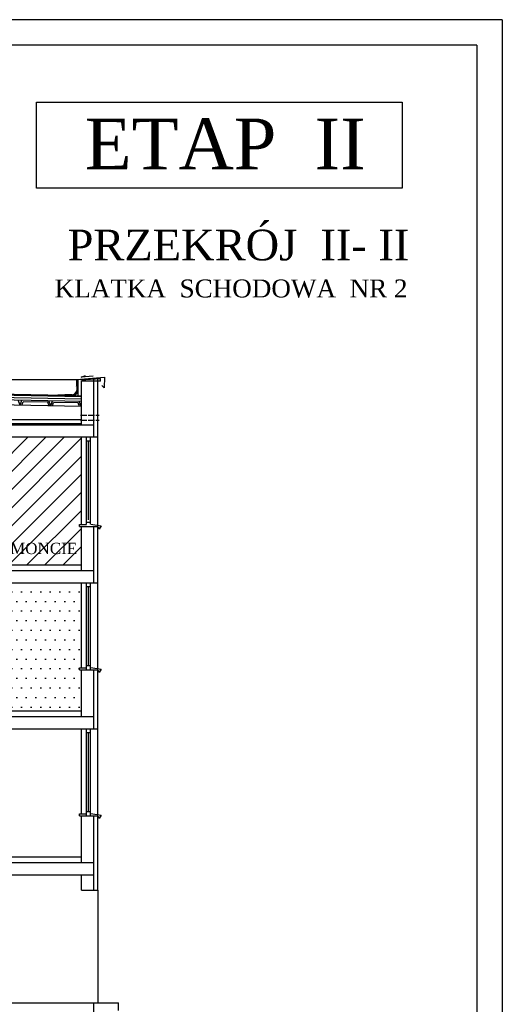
# Model space of a CAD drawing. Extents: x -4334 to 79223, y -1882 to 29514.
# Tile 60 of 60: x 53223 to 54165, y 15455 to 17378. Entities that reach past the tile are written whole.
import ezdxf

# ---------------------------------------------------------------- set-up
doc = ezdxf.new("R2010")
doc.units = 0
doc.header["$MEASUREMENT"] = 0
doc.linetypes.add('ACAD_ISO02W100', pattern=[15, 12, -3])
for name, color, linetype in [('CIENKIE', 251, 'CONTINUOUS'), ('NAPIS', 251, 'CONTINUOUS'), ('PRZERYW', 251, 'ACAD_ISO02W100'), ('SCIANY', 251, 'CONTINUOUS'), ('urzadzenia', 251, 'CONTINUOUS')]:
    doc.layers.add(name, color=color, linetype=linetype)
doc.styles.add('NEWROMAN', font='TIMES.TTF')

msp = doc.modelspace()

# ---------------------------------------------------------------- hatches: boundary and pattern name
at = {"layer": 'urzadzenia', "ltscale": 3}
h = msp.add_hatch(dxfattribs=at)
h.set_pattern_fill('ANSI31', color=256, scale=200, style=0)
h.set_pattern_definition([(45, (19517.996, 14554.861), (-17.67767, 17.67767), [])])
h.paths.add_polyline_path([(52718.59, 16562.62), (52718.59, 16312.62), (52822.72, 16312.62), (52804.82, 16331.6), (52823.91, 16331.6), (52823.91, 16312.62), (53343.59, 16312.62), (53343.59, 16387.62), (53339.59, 16387.62), (53339.59, 16391.62), (53343.59, 16391.62), (53343.59, 16562.62)])
h.paths.add_polyline_path([(52913.84, 16321.22), (53332.2, 16321.22), (53332.2, 16362.86), (52913.84, 16362.86)], flags=24)
h.paths.add_polyline_path([(52799.01, 16331.73), (52822.33, 16331.73), (52822.33, 16355.05), (52799.01, 16355.05)], flags=24)
h.paths.add_polyline_path([(52826.75, 16332.27), (52890.69, 16332.27), (52890.69, 16365.86), (52826.75, 16365.86)], flags=24)
h = msp.add_hatch(dxfattribs=at)
h.set_pattern_fill('DOTS', color=256, scale=300, style=0)
h.set_pattern_definition([(0, (18182.72, 3735.223), (9.375, 18.75), [0, -18.75])])
h.paths.add_polyline_path([(52718.59, 16277.62), (52718.59, 16027.62), (53343.59, 16027.62), (53343.59, 16107.62), (53339.59, 16107.62), (53339.59, 16111.62), (53343.59, 16111.62), (53343.59, 16277.62)])
h.paths.add_polyline_path([(52837.69, 16049.12), (52837.69, 16028.88), (52818.6, 16049.12)], flags=16)
h.paths.add_polyline_path([(53005.79, 16169.38), (53155.38, 16169.38), (53155.38, 16214.41), (53005.79, 16214.41)], flags=24)
h.paths.add_polyline_path([(52812.79, 16049.25), (52836.11, 16049.25), (52836.11, 16072.57), (52812.79, 16072.57)], flags=24)
h.paths.add_polyline_path([(52840.13, 16049.79), (52905.46, 16049.79), (52905.46, 16083.39), (52840.13, 16083.39)], flags=24)
h.paths.add_polyline_path([(52866.26, 16140.47), (53238.22, 16140.47), (53238.22, 16171.16), (52866.26, 16171.16)], flags=24)
h.paths.add_polyline_path([(52846.72, 16107.02), (53227.88, 16107.02), (53227.88, 16144.68), (52846.72, 16144.68)], flags=24)

# ---------------------------------------------------------------- linework, layer by layer
at = {"layer": 'CIENKIE', "ltscale": 3}
for p, q in [((54165.08, 17377.53), (49965.08, 17377.53)), ((54165.08, 17377.53), (54165.08, 14407.53)), ((54115.08, 17327.53), (50365.08, 17327.53)), ((54115.08, 17327.53), (54115.08, 14457.53)), ((53333.63, 16674.29), (51886.54, 16674.29)), ((53333.63, 16674.84), (53388.63, 16679.26)), ((53333.63, 16674.84), (53333.63, 16661.55)), ((53342.09, 16673.94), (53380.59, 16677.04)), ((53342.97, 16679.23), (53351.3, 16682.94)), ((53366.58, 16681.55), (53342.97, 16679.23)), ((53367.59, 16562.62), (53367.59, 16676.6)), ((53388.63, 16679.26), (53387.67, 16658.49)), ((53343.57, 16641.14), (52610.09, 16655.81)), ((53333.63, 16661.55), (53336.19, 16666.43)), ((53336.13, 16659.81), (53336.13, 16653.15)), ((53387.67, 16658.49), (53383.62, 16663.28)), ((53343.47, 16636.14), (52610.09, 16650.8)), ((53343.19, 16622.14), (52610.09, 16636.8)), ((53343.39, 16632.14), (52613.6, 16646.73)), ((53223.98, 16624.52), (53220.18, 16634.6)), ((53223.98, 16624.52), (53227.5, 16634.46)), ((53283.59, 16623.33), (53279.78, 16633.41)), ((53283.59, 16623.33), (53287.1, 16633.26)), ((53311.85, 16643.5), (53327.95, 16643.5)), ((53227.14, 16624.46), (53229.6, 16631.41)), ((53277.69, 16630.45), (53229.6, 16631.41)), ((53280.35, 16623.4), (53277.69, 16630.45)), ((53286.74, 16623.27), (53289.2, 16630.22)), ((53337.29, 16629.26), (53289.2, 16630.22)), ((53339.95, 16622.2), (53337.29, 16629.26)), ((53343.19, 16622.14), (53339.38, 16632.22)), ((51852.59, 16586.62), (53367.59, 16586.62)), ((51876.59, 16588.62), (53343.59, 16588.62)), ((53343.59, 16391.62), (53343.59, 16562.62)), ((53353.17, 16392.62), (53353.17, 16562.62)), ((53361.17, 16392.62), (53361.17, 16562.62)), ((53375.59, 16387.62), (53375.59, 16562.62)), ((53361.17, 16554.62), (53353.17, 16554.62)), ((53357.17, 16400.62), (53357.17, 16554.62)), ((53339.59, 16387.62), (53339.59, 16391.62)), ((53339.59, 16391.62), (53353.17, 16391.62)), ((53361.17, 16395.62), (53353.17, 16395.62)), ((53361.88, 16392.44), (53381.93, 16388.82)), ((53367.59, 16277.62), (53367.59, 16387.62)), ((53378.03, 16382.7), (53376.92, 16386.6)), ((53381.93, 16388.82), (53378.03, 16382.7)), ((52229.95, 16301.62), (53367.59, 16301.62)), ((53343.59, 16111.62), (53343.59, 16277.62)), ((53353.17, 16107.62), (53353.17, 16277.62)), ((53361.17, 16269.62), (53353.17, 16269.62)), ((53357.17, 16115.62), (53357.17, 16269.62)), ((53361.17, 16107.62), (53361.17, 16277.62)), ((53375.59, 16107.62), (53375.59, 16277.62)), ((53361.17, 16115.62), (53353.17, 16115.62)), ((53339.59, 16107.62), (53339.59, 16111.62)), ((53339.59, 16111.62), (53353.17, 16111.62)), ((53361.88, 16112.44), (53381.93, 16108.82)), ((53367.59, 15992.62), (53367.59, 16107.62)), ((53378.03, 16102.7), (53376.92, 16106.6)), ((53381.93, 16108.82), (53378.03, 16102.7)), ((52272.71, 16016.62), (53367.59, 16016.62)), ((53343.59, 15826.62), (53343.59, 15992.62)), ((53353.17, 15822.62), (53353.17, 15992.62)), ((53361.17, 15984.62), (53353.17, 15984.62)), ((53357.17, 15830.62), (53357.17, 15984.62)), ((53361.17, 15822.62), (53361.17, 15992.62)), ((53375.59, 15822.62), (53375.59, 15992.62)), ((53339.59, 15822.62), (53339.59, 15826.62)), ((53339.59, 15826.62), (53353.17, 15826.62)), ((53361.17, 15830.62), (53353.17, 15830.62)), ((53361.88, 15827.44), (53381.93, 15823.82)), ((53367.59, 15677.62), (53367.59, 15822.62)), ((53378.03, 15817.7), (53376.92, 15821.6)), ((53381.93, 15823.82), (53378.03, 15817.7)), ((52272.96, 15731.62), (53367.59, 15731.62)), ((53375.59, 15677.62), (53375.59, 15457.62)), ((53367.59, 15146.33), (53367.59, 15457.62))]:
    msp.add_line(p, q, dxfattribs=at)
at = {"layer": 'CIENKIE'}
msp.add_lwpolyline([(53255.88, 17216.5), (53969.59, 17216.5), (53969.59, 17048.24), (53255.88, 17048.24)], close=True, dxfattribs=at)
at = {"layer": 'CIENKIE', "ltscale": 3}
msp.add_arc((53327.11, 16652.5), 9.04, 275.29261, 4.11107, dxfattribs=at)
at = {"layer": 'PRZERYW'}
for p, q in [((53341.78, 16605.23), (53378.02, 16605.23)), ((53341.78, 16595.23), (53378.02, 16595.23)), ((51876.59, 16587.62), (53343.59, 16587.62))]:
    msp.add_line(p, q, dxfattribs=at)
at = {"layer": 'SCIANY', "ltscale": 3}
for p, q in [((53375.59, 16562.62), (53375.59, 16676.6)), ((53380.59, 16671.6), (53380.59, 16677.04)), ((53310.55, 16643.7), (52610.09, 16657.71)), ((53343.59, 16586.62), (53343.59, 16671.6)), ((53380.59, 16671.6), (53343.59, 16671.6)), ((51844.59, 16562.62), (53375.59, 16562.62)), ((53339.59, 16387.62), (53375.59, 16387.62)), ((53343.59, 16301.62), (53343.59, 16387.62)), ((53375.59, 16277.62), (53375.59, 16387.62)), ((52235.95, 16312.62), (53343.59, 16312.62)), ((52235.95, 16277.62), (53375.59, 16277.62)), ((53339.59, 16107.62), (53375.59, 16107.62)), ((53343.59, 16016.62), (53343.59, 16107.62)), ((53375.59, 15992.62), (53375.59, 16107.62)), ((52244.59, 16027.62), (53343.59, 16027.62)), ((52232.19, 15992.62), (53375.59, 15992.62)), ((53339.59, 15822.62), (53375.59, 15822.62)), ((53343.59, 15731.62), (53343.59, 15822.62)), ((53375.59, 15677.62), (53375.59, 15822.62)), ((52244.59, 15742.62), (53343.59, 15742.62)), ((52238.59, 15707.62), (53367.59, 15707.62)), ((53343.59, 15677.62), (53343.59, 15707.62)), ((53343.59, 15677.62), (53375.59, 15677.62)), ((52255.59, 15457.62), (53415.59, 15457.62)), ((53415.59, 15442.62), (53415.59, 15457.62))]:
    msp.add_line(p, q, dxfattribs=at)
at = {"layer": 'urzadzenia', "ltscale": 3}
for p, q in [((53337.09, 16642.27), (53337.09, 16673.94)), ((53343.59, 16642.14), (52610.09, 16656.81)), ((53343.59, 16641.64), (52610.09, 16656.31)), ((53334.27, 16664.09), (53334.27, 16653.23)), ((53336.25, 16666.29), (53335.27, 16663.89)), ((53335.27, 16663.89), (53335.27, 16654.13)), ((53309.33, 16644.2), (53297.43, 16644.42)), ((53311.18, 16644.86), (53309.33, 16644.2)), ((53311.18, 16644.2), (53310.45, 16643.62)), ((53324.88, 16644.86), (53311.18, 16644.86)), ((53323.57, 16644.2), (53311.18, 16644.2))]:
    msp.add_line(p, q, dxfattribs=at)
at = {"layer": 'urzadzenia', "ltscale": 15}
msp.add_line((53343.59, 16596.12), (51876.59, 16596.12), dxfattribs=at)
at = {"layer": 'urzadzenia', "ltscale": 3}
for centre, radius, start, end in [((53325.18, 16654.17), 10.09, 260.83782, 0.18184), ((53324.45, 16654.79), 9.94, 267.53559, 351.31471)]:
    msp.add_arc(centre, radius, start, end, dxfattribs=at)

# ---------------------------------------------------------------- texts
at = {"layer": 'NAPIS', "ltscale": 3, "style": 'NEWROMAN'}
for s, height, p in [('ETAP  II', 99, (53350.22, 17085.41)), ('PRZEKRÓJ  II- II', 60, (53316.54, 16907.52)), ('KLATKA  SCHODOWA  NR 2', 35, (53291.36, 16835.13)), ('III  PIĘTRO  PO  REMONCIE', 22, (52919.97, 16333.92))]:
    msp.add_text(s, height=height, dxfattribs=at).set_placement(p)

doc.saveas('drawing.dxf')
